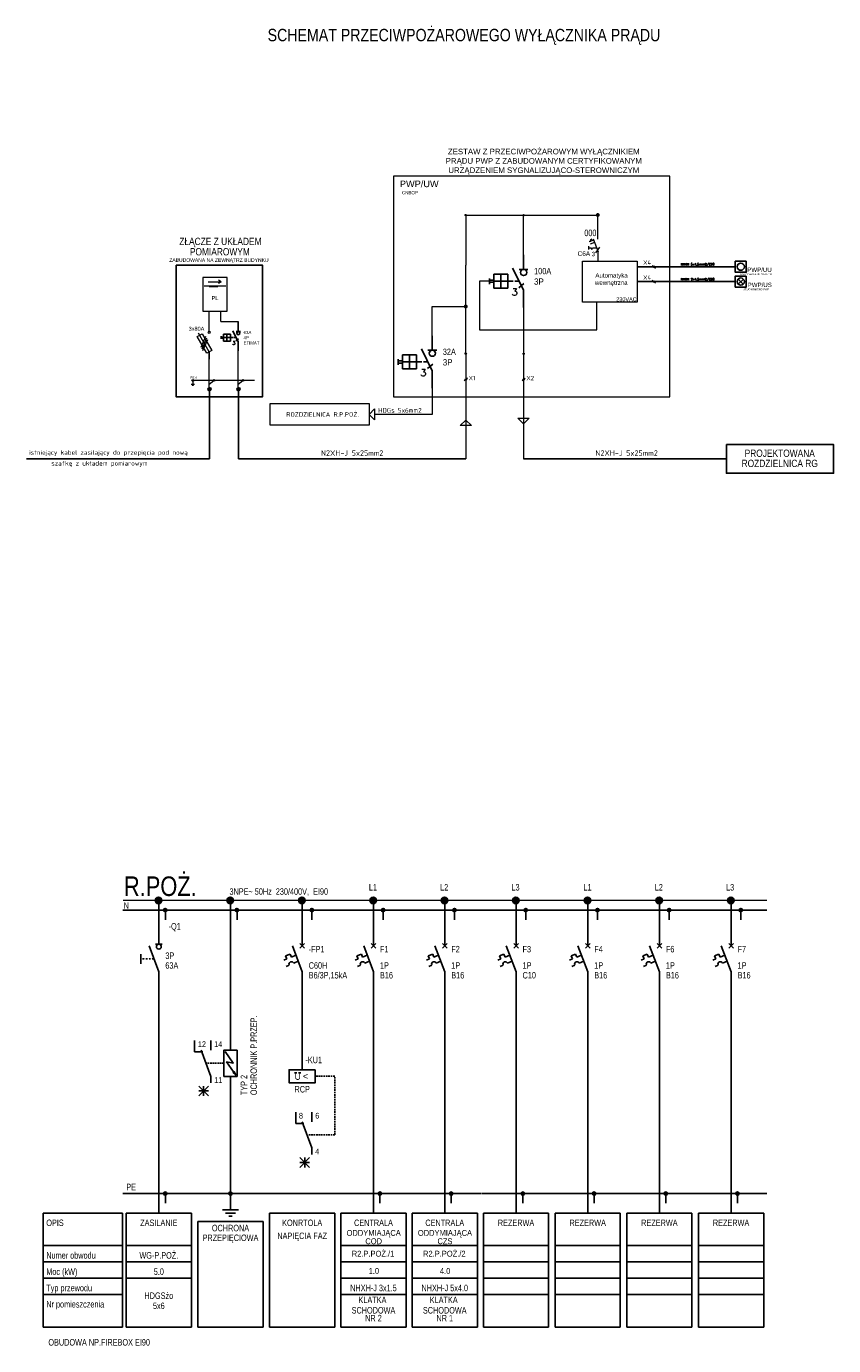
# Model space of a CAD drawing. Header units: millimetres. Extents: x 2260 to 32334, y -33324 to 11762.
# Tile 26 of 79: x 2260 to 4738, y -9762 to -5712. Entities that reach past the tile are written whole.
import ezdxf
from ezdxf.enums import TextEntityAlignment as Align

# ---------------------------------------------------------------- set-up
doc = ezdxf.new("R2010")
doc.units = ezdxf.units.MM
doc.linetypes.add('DASHDOT', pattern=[1, 0.5, -0.25, 0, -0.25])
doc.linetypes.add('DASHED', pattern=[0.75, 0.5, -0.25])
for name, color, linetype in [('2DE_TXTART', 41, 'Continuous'), ('2DE_TXTCAR', 41, 'Continuous'), ('2DE_TXTFUN', 41, 'Continuous'), ('2DE_TXTLNK', 171, 'Continuous'), ('2DE_TXTOTH', 41, 'Continuous'), ('2DE_TXTPFN', 151, 'Continuous'), ('2DE_TXTPIN', 131, 'Continuous'), ('BUSBAR', 10, 'Continuous'), ('CABLE', 35, 'Continuous'), ('HTEXT', 35, 'Continuous'), ('TEXT', 7, 'Continuous'), ('TEXT_01', 20, 'Continuous'), ('WIRE_CTRL', 10, 'DASHDOT')]:
    doc.layers.add(name, color=color, linetype=linetype)
doc.layers.add('2DE_TXTNUM', color=11, linetype='Continuous', lineweight=18)
doc.styles.add('century gothic', font='GOTHIC.TTF', dxfattribs={"height": 20})
doc.styles.add('CP_ATTR', font='ROMANS.SHX')
doc.styles.add('CP_ELATT', font='arial.ttf')
doc.styles.add('CP_ELATT_IT', font='arial.ttf', dxfattribs={"oblique": 15})
doc.styles.add('KRIS1', font='ARIALN.TTF', dxfattribs={"height": 22})
doc.styles.add('ROMANS', font='txt.shx', dxfattribs={"width": 0.9, "height": 25})
doc.styles.get("Standard").update_dxf_attribs({"font": 'arial.ttf'})
doc.styles.add('technologia', font='isocpeur.ttf')
doc.styles.add('WMF-ARIAL0', font='ARIALN.TTF')

# ---------------------------------------------------------------- blocks, each defined once
blk = doc.blocks.new('EL041')
for points in [[(0, -5), (0, 0)], [(-2.5, -5), (2.5, -5)], [(-1.5, -6), (1.5, -6)], [(-0.5, -7), (0.5, -7)]]:
    blk.add_lwpolyline(points)
blk = doc.blocks.new('EL047')
at = {"const_width": 1}
blk.add_lwpolyline([(-0.5, 0, 1), (0.5, 0, 1)], format="xyb", close=True, dxfattribs=at)
blk.add_circle((0, 0), 1)
blk = doc.blocks.new('E_021')
for p, q in [((-5, 9.5), (-5, 13)), ((0, 10), (0, 13)), ((-5, 9.5), (-2.5, 9.5)), ((0, 2), (-3, 10)), ((0, 2), (0, 0))]:
    blk.add_line(p, q)
at = {"layer": 'HTEXT', "width": 0.8}
blk.add_attdef('TAG', text='', height=2, dxfattribs=at).set_placement((-2, 3), align=Align.RIGHT)
at = {"layer": 'TEXT', "width": 0.8}
for tag, p, height in [('TERMINAL3', (-4, 11), 1.75), ('TERMINAL2', (1, 11), 1.75), ('TYPE1', (2.5, 6), 2), ('TYPE2', (2.5, 3), 2), ('TERMINAL1', (1, 0), 1.75)]:
    blk.add_attdef(tag, p, '', height=height, dxfattribs=at)
blk = doc.blocks.new('EL081')
for points in [[(-5, 2.5), (5, 2.5), (5, -2.5), (-5, -2.5)], [(3.48, 0.86), (3.12, 1.34), (4.5, 2)]]:
    blk.add_lwpolyline(points, close=True)
blk.add_lwpolyline([(-4.5, -2), (0, 1), (-0.5, -1.5), (4.5, 2)])
blk.add_solid([(3.12, 1.34), (3.48, 0.86), (4.5, 2)])
blk = doc.blocks.new('EL050')
blk.add_lwpolyline([(4, 2), (-4, 2), (-4, -2), (4, -2)], close=True)
at = {"layer": 'TEXT', "color": 10}
for points in [[(-2.375, 1), (-1.625, 1)], [(-1.125, 1), (-0.375, 1)]]:
    blk.add_lwpolyline(points, dxfattribs=at)
at = {"layer": 'TEXT', "color": 10, "const_width": 0.25}
blk.add_lwpolyline([(-2, 1), (-2, -0.5, 0.8198039), (-0.75, -0.5), (-0.75, 1)], format="xyb", dxfattribs=at)
at = {"color": 10}
blk.add_text('<', height=2, dxfattribs=at).set_placement((1, 0), align=Align.MIDDLE)
at = {"layer": 'TEXT'}
blk.add_attdef('VOLTAGE', (5, -1), '', height=2, dxfattribs=at)
blk = doc.blocks.new('E_004')
for p, q in [((0, -3), (0, 0)), ((0, -11), (-3, -3)), ((-0.71, -2.29), (0.71, -3.71)), ((-0.71, -3.71), (0.71, -2.29)), ((-5.62, -7.41), (-4.7, -7.01)), ((-5.09, -6.09), (-3.71, -5.5)), ((-4.7, -7.01), (-5.09, -6.09)), ((-3.71, -5.5), (-3.32, -6.42)), ((-3.32, -6.42), (-1.94, -5.83)), ((-1.24, -7.71), (-2.61, -8.3)), ((-4.91, -9.28), (-3.99, -8.89)), ((0, -11), (0, -14))]:
    blk.add_line(p, q)
blk.add_arc((-3.3, -8.59), 0.75, 23.1986, 203.1986)
at = {"layer": 'HTEXT', "width": 0.8}
blk.add_attdef('TAG', (2, -5), '', height=2, dxfattribs=at)
at = {"layer": 'TEXT', "width": 0.8}
for tag, p, height in [('TERMINAL1', (1.25, -2), 1.75), ('TYPE1', (2, -8), 2), ('TYPE2', (2, -11), 2), ('TERMINAL2', (1.25, -14), 1.75)]:
    blk.add_attdef(tag, p, '', height=height, dxfattribs=at)
blk = doc.blocks.new('E_007')
blk.add_line((-4, -1.5), (-4, 1.5))
at = {"layer": 'WIRE_CTRL'}
blk.add_line((0, 0), (-4, 0), dxfattribs=at)
blk = doc.blocks.new('E_005')
for p, q in [((0, -12), (-3, -4)), ((-1, -3.5), (1, -3.5)), ((0, -3.5), (0, -1)), ((0, -12), (0, -15))]:
    blk.add_line(p, q)
blk.add_circle((0, -4.25), 0.75)
at = {"layer": 'HTEXT', "width": 0.8}
blk.add_attdef('TAG', (2, -6.25), '', height=2, dxfattribs=at)
at = {"layer": 'TEXT', "width": 0.8}
for tag, p, height in [('TERMINAL1', (1, -3), 1.75), ('TYPE1', (2, -9.25), 2), ('TYPE2', (2, -12.25), 2), ('TERMINAL2', (1, -15), 1.75)]:
    blk.add_attdef(tag, p, '', height=height, dxfattribs=at)
blk = doc.blocks.new('NOTI')
for p, q in [((1.5, 1.5), (-1.5, -1.5)), ((-1.5, 1.5), (1.5, -1.5)), ((-1.5, 0), (1.5, 0)), ((0, 1.5), (0, -1.5))]:
    blk.add_line(p, q)
blk = doc.blocks.new('cpel_et_EBR03')
for p, q in [((0, 3.38), (0, 7.5)), ((-9.74, 0.82), (-9.74, -0.82)), ((-8.5, 0.3), (-9.74, 0.3)), ((-8.5, 2), (-4.5, 2)), ((-8.5, -2), (-8.5, 2)), ((-4.5, 0), (-8.5, 0)), ((-6.5, 2), (-6.5, -2)), ((-4.5, 2), (-4.5, -2)), ((-4.5, 0), (-3, 0)), ((0, -2.5), (-3.12, 3.75)), ((-2.5, 0), (-1.25, 0)), ((-1.25, 3.38), (1.25, 3.38)), ((-8.5, -0.3), (-9.74, -0.3)), ((-4.5, -2), (-8.5, -2)), ((-1.36, -1.85), (0.11, -0.65)), ((0, -3.75), (0, -2.5)), ((0, -7.5), (0, -3.75))]:
    blk.add_line(p, q)
blk.add_circle((0, 2.5), 0.884)
at = {"style": 'CP_ATTR'}
blk.add_text('3', height=2, dxfattribs=at).set_placement((-3.4, -4.09))
at = {"linetype": 'ByBlock', "style": 'CP_ELATT_IT', "flags": 9}
for tag in ['VOLTAGE', 'WEIGHT', 'IP', 'CURRENT', 'EL-STATUS', 'POWER', 'PRODUCT-TYPE', 'NUMBER', 'GROUP', 'NAME', 'ORDER-NO', 'PRODUCER']:
    blk.add_attdef(tag, (2, -1), '', height=0.1, dxfattribs=at)
at = {"layer": '2DE_TXTART', "linetype": 'ByBlock', "style": 'CP_ELATT', "width": 0.9, "flags": 8}
for tag, p in [('ARTICLE', (3, 5)), ('ARTICLE-1', (3, 2)), ('ARTICLE-2', (3, -1))]:
    blk.add_attdef(tag, p, '', height=1.8, dxfattribs=at)
at = {"layer": '2DE_TXTCAR', "linetype": 'ByBlock', "style": 'CP_ELATT', "width": 0.8, "flags": 8}
blk.add_attdef('CHARACTER', text='', height=2.5, dxfattribs=at).set_placement((-4.1, -5.94), align=Align.RIGHT)
at = {"layer": '2DE_TXTFUN', "linetype": 'ByBlock', "style": 'CP_ELATT', "width": 0.9, "flags": 8}
blk.add_attdef('FUNCTION', (3, -4), '', height=1.8, dxfattribs=at)
at = {"layer": '2DE_TXTLNK', "linetype": 'ByBlock', "style": 'CP_ELATT_IT', "oblique": 15, "width": 0.8, "flags": 8}
blk.add_attdef('LINK', text='', height=2.5, dxfattribs=at).set_placement((-4.1, -9.94), align=Align.RIGHT)
at = {"layer": '2DE_TXTNUM', "linetype": 'ByBlock', "style": 'CP_ELATT', "width": 0.8, "flags": 8}
blk.add_attdef('TAG', text='', height=2.5, dxfattribs=at).set_placement((-4.1, 3.55), align=Align.RIGHT)
at = {"layer": '2DE_TXTOTH', "linetype": 'ByBlock', "style": 'CP_ELATT', "width": 0.9, "flags": 8}
blk.add_attdef('OTHER', (3, -7), '', height=1.8, dxfattribs=at)
at = {"layer": '2DE_TXTPFN', "linetype": 'ByBlock', "style": 'CP_ELATT', "width": 0.8, "flags": 8}
blk.add_attdef('CF1', (0.5, 8), '', height=1.8, dxfattribs=at)
blk.add_attdef('CF2', text='', height=1.8, dxfattribs=at).set_placement((0.5, -8), align=Align.TOP_LEFT)
at = {"layer": '2DE_TXTPIN', "linetype": 'ByBlock', "style": 'CP_ELATT', "width": 0.8, "flags": 8}
blk.add_attdef('CP1', (-0.8, 5.5), '', height=1.8, rotation=90, dxfattribs=at)
blk.add_attdef('CP2', text='', height=1.8, rotation=90, dxfattribs=at).set_placement((-0.8, -5.5), align=Align.RIGHT)

msp = doc.modelspace()

# ---------------------------------------------------------------- hatches: boundary and pattern name
at = {"layer": 'CABLE', "lineweight": 0}
h = msp.add_hatch(color=7, dxfattribs=at)
edge = h.paths.add_edge_path()
edge.add_ellipse((2770.85, -6798.999), major_axis=(2.499, 0), ratio=1, start_angle=0, end_angle=360)
h = msp.add_hatch(color=7, dxfattribs=at)
edge = h.paths.add_edge_path()
edge.add_ellipse((2835.858, -6799.026), major_axis=(2.499, 0), ratio=1, start_angle=0, end_angle=360)
h = msp.add_hatch(color=7, dxfattribs=at)
edge = h.paths.add_edge_path()
edge.add_ellipse((2924.801, -6799.026), major_axis=(2.499, 0), ratio=1, start_angle=0, end_angle=360)

# ---------------------------------------------------------------- linework, layer by layer
at = {"layer": 'BUSBAR', "const_width": 4}
for points in [[(2556.588, -8394.852), (2776.588, -8394.852)], [(2776.588, -8394.852), (2996.588, -8394.852)], [(2996.588, -8394.852), (3216.588, -8394.852)], [(3216.588, -8394.852), (3435.369, -8394.852)], [(3435.369, -8394.852), (3654.15, -8394.852)], [(3654.15, -8394.852), (3872.931, -8394.852)], [(3872.931, -8394.852), (4092.931, -8394.852)], [(4092.931, -8394.852), (4312.931, -8394.852)], [(4312.931, -8394.852), (4532.931, -8394.852)]]:
    msp.add_lwpolyline(points, dxfattribs=at)
at = {"layer": 'CABLE', "lineweight": 20}
for p, q in [((3387.266, -6171.91), (3387.266, -6849.154)), ((4234.577, -6171.91), (3387.266, -6171.91)), ((4234.577, -6849.154), (4234.577, -6171.91)), ((3608.676, -6291.552), (4014.191, -6292.092, -75.179)), ((3608.676, -6291.552), (3608.676, -6444.886)), ((3786.066, -6413.849), (3786.066, -6291.788, -32.887)), ((3608.676, -6716.33), (3608.676, -6444.886)), ((4180.937, -6445.821), (4190.555, -6454.378)), ((4180.937, -6491.688), (4190.555, -6500.244)), ((3505.887, -6661.681), (3505.887, -6572.033)), ((3505.887, -6572.033), (3608.676, -6572.033)), ((3786.066, -6575.129), (3786.066, -6717.212)), ((3608.676, -6716.33), (3608.676, -6947.73)), ((3786.066, -6717.212), (3786.066, -6942.235)), ((3613.485, -6792.04), (3603.867, -6800.596)), ((3608.676, -6766.891), (3608.676, -7039.772)), ((3790.875, -6792.04), (3781.257, -6800.596)), ((3786.066, -6790.124), (3786.066, -7039.772)), ((3505.887, -6822.961), (3505.887, -6903.213)), ((3387.266, -6849.154), (4234.577, -6849.154)), ((3311.633, -6903.213), (3328.87, -6885.973)), ((3328.87, -6920.45), (3311.633, -6903.213)), ((3328.87, -6885.973), (3328.87, -6920.45)), ((3505.887, -6903.213), (3328.87, -6903.213)), ((3591.439, -6937.811), (3608.676, -6920.575)), ((3608.676, -6920.575), (3625.916, -6937.811)), ((3786.066, -6932.316), (3768.829, -6915.079)), ((3768.829, -6915.079), (3786.066, -6915.079)), ((3786.066, -6915.079), (3803.303, -6915.079)), ((3803.303, -6915.079), (3786.066, -6932.316)), ((3625.916, -6937.811), (3591.439, -6937.811)), ((3786.066, -6942.235), (3786.066, -7037.357))]:
    msp.add_line(p, q, dxfattribs=at)
at = {"layer": 'CABLE', "color": 1, "lineweight": 20}
for p, q in [((4014.191, -6365.516, -155.944), (4014.191, -6291.352, -74.365)), ((3985.144, -6386.589), (3985.144, -6396.669)), ((3985.156, -6391.629), (3992.704, -6391.629)), ((3992.122, -6372.307), (3987.386, -6374.031)), ((4004.18, -6375.964), (3989.971, -6381.136)), ((3995.134, -6365.847), (3990.398, -6367.571)), ((3990.398, -6367.571), (3992.122, -6372.307)), ((3992.704, -6391.629), (3995.224, -6396.669)), ((3996.858, -6370.584), (3995.134, -6365.847)), ((3995.224, -6396.669), (3997.744, -6391.629)), ((4001.594, -6368.86), (3996.858, -6370.584)), ((3997.744, -6391.629), (4009.882, -6391.629)), ((3999.87, -6364.123), (4014.533, -6404.408)), ((4019.464, -6389.823), (4006.935, -6407.353))]:
    msp.add_line(p, q, dxfattribs=at)
at = {"layer": 'CABLE', "color": 1}
for p, q in [((4134.783, -6449.832), (4435.777, -6449.832)), ((4134.783, -6495.699), (4435.777, -6495.699))]:
    msp.add_line(p, q, dxfattribs=at)
at = {"layer": 'CABLE', "lineweight": 0}
for p, q in [((2872.675, -6509.725), (2806.093, -6509.762)), ((2821.483, -6511.027), (2847.538, -6511.027)), ((2784.3, -6664.331), (2799.638, -6655.475)), ((2813.819, -6715.458), (2784.3, -6664.331)), ((2821.488, -6711.03), (2788.742, -6654.287)), ((2796.161, -6696.681), (2810.655, -6662.749)), ((2799.112, -6701.793), (2813.607, -6667.861)), ((2799.638, -6655.475), (2829.157, -6706.602)), ((2802.064, -6706.906), (2816.559, -6672.974)), ((2829.157, -6706.602), (2813.819, -6715.458)), ((2821.488, -6711.03), (2821.489, -6733.598)), ((2959.912, -6798.999), (2770.828, -6798.999)), ((2827.459, -6820.839), (2816.766, -6831.254)), ((2827.459, -6820.839), (2816.766, -6831.254)), ((2916.403, -6820.839), (2905.71, -6831.254)), ((2916.403, -6820.839), (2905.71, -6831.254))]:
    msp.add_line(p, q, dxfattribs=at)
at = {"layer": 'CABLE', "color": 7, "lineweight": 0}
for p, q in [((2817.98, -6495.927), (2858.043, -6495.927)), ((2858.043, -6495.927), (2849.436, -6490.766)), ((2858.043, -6495.927), (2849.436, -6501.089)), ((2821.483, -6649.265), (2821.42, -6586.116)), ((2856.583, -6617.691), (2856.615, -6586.116)), ((2856.583, -6617.691), (2910.464, -6617.691)), ((2817.581, -6649.265), (2825.221, -6649.265)), ((2821.489, -6821.11), (2821.489, -6711.029)), ((2821.489, -6821.11), (2821.489, -6722.314)), ((2910.464, -6798.858), (2910.463, -6700.062)), ((2910.433, -6821.11), (2910.433, -6729.905)), ((2821.489, -6810.858), (2835.858, -6799.026)), ((2910.433, -6810.858), (2924.801, -6799.026))]:
    msp.add_line(p, q, dxfattribs=at)
at = {"layer": 'CABLE'}
for p, q in [((4460.526, -6487.839), (4444.663, -6503.559)), ((4444.734, -6487.768), (4460.454, -6503.631)), ((2822.113, -6826.047), (2822.113, -7039.772)), ((2911.056, -6826.047), (2911.056, -7039.772)), ((2260.104, -7039.772), (2822.113, -7039.772)), ((2911.056, -7039.772), (3556.903, -7039.772)), ((3295.443, -7039.772), (3608.676, -7039.772)), ((3786.066, -7039.772), (4408.779, -7039.772)), ((2666.588, -8504.852), (2666.588, -8394.852)), ((2886.588, -8394.852), (2886.588, -8854.852)), ((3106.588, -8504.852), (3106.588, -8394.852)), ((3325.369, -8504.852), (3325.369, -8394.852)), ((3544.15, -8504.852), (3544.15, -8394.852)), ((3762.931, -8504.852), (3762.931, -8394.852)), ((3982.931, -8504.852), (3982.931, -8394.852)), ((4202.931, -8504.852), (4202.931, -8394.852)), ((4422.931, -8504.852), (4422.931, -8394.852)), ((2556.588, -8424.852), (2776.588, -8424.852)), ((2686.588, -8424.852), (2686.588, -8454.852)), ((2776.588, -8424.852), (2996.588, -8424.852)), ((2906.588, -8424.852), (2906.588, -8454.852)), ((2996.588, -8424.852), (3216.588, -8424.852)), ((3136.588, -8424.852), (3136.588, -8454.852)), ((3216.588, -8424.852), (3257.808, -8424.852)), ((3216.588, -8424.852), (3436.588, -8424.852)), ((3355.369, -8424.852), (3355.369, -8454.852)), ((3435.369, -8424.852), (3655.369, -8424.852)), ((3574.15, -8424.852), (3574.15, -8454.852)), ((3654.15, -8424.852), (3874.15, -8424.852)), ((3792.931, -8424.852), (3792.931, -8454.852)), ((3874.15, -8424.852), (4094.15, -8424.852)), ((4012.931, -8424.852), (4012.931, -8454.852)), ((4092.931, -8424.852), (4312.931, -8424.852)), ((4232.931, -8424.852), (4232.931, -8454.852)), ((4312.931, -8424.852), (4532.931, -8424.852)), ((4452.931, -8424.852), (4452.931, -8454.852)), ((2666.588, -8644.852), (2666.588, -9354.852)), ((3106.588, -8914.852), (3106.588, -8644.852)), ((3325.369, -9354.852), (3325.369, -8644.852)), ((3544.15, -9354.852), (3544.15, -8644.852)), ((3762.931, -9354.852), (3762.931, -8644.852)), ((3982.931, -9354.852), (3982.931, -8644.852)), ((4202.931, -9354.852), (4202.931, -8644.852)), ((4422.931, -9354.852), (4422.931, -8644.852)), ((2886.588, -9294.852), (2886.588, -8934.852)), ((2556.588, -9294.852), (2776.588, -9294.852)), ((2686.588, -9294.852), (2686.588, -9324.852)), ((2776.588, -9294.852), (2996.588, -9294.852)), ((2996.588, -9294.852), (3216.588, -9294.852)), ((3216.588, -9294.852), (3257.808, -9294.852)), ((3216.588, -9294.852), (3436.588, -9294.852)), ((3345.369, -9294.852), (3345.369, -9324.852)), ((3436.588, -9294.852), (3656.588, -9294.852)), ((3564.15, -9294.852), (3564.15, -9324.852)), ((3659.027, -9294.852), (3879.027, -9294.852)), ((3784.15, -9294.852), (3784.15, -9324.852)), ((3874.15, -9294.852), (4094.15, -9294.852)), ((4002.931, -9294.852), (4002.931, -9324.852)), ((4092.931, -9294.852), (4312.931, -9294.852)), ((4222.931, -9294.852), (4222.931, -9324.852)), ((4312.931, -9294.852), (4532.931, -9294.852)), ((4442.931, -9294.852), (4442.931, -9324.852)), ((2311.211, -9354.852), (2554.595, -9354.852)), ((2311.211, -9354.852), (2311.211, -9704.852)), ((2554.595, -9354.852), (2554.595, -9704.852)), ((2566.588, -9354.852), (2566.588, -9704.852)), ((2566.588, -9354.852), (2766.588, -9354.852)), ((2766.588, -9354.852), (2766.588, -9704.852)), ((2786.588, -9380.892), (2786.588, -9704.852)), ((2786.588, -9380.892), (2986.588, -9380.892)), ((2986.588, -9380.892), (2986.588, -9704.852)), ((3006.588, -9354.852), (3006.588, -9704.852)), ((3006.588, -9354.852), (3206.588, -9354.852)), ((3206.588, -9354.852), (3206.588, -9704.852)), ((3225.369, -9354.852), (3425.369, -9354.852)), ((3225.369, -9354.852), (3225.369, -9704.852)), ((3425.369, -9354.852), (3425.369, -9704.852)), ((3444.15, -9354.852), (3644.15, -9354.852)), ((3444.15, -9354.852), (3444.15, -9704.852)), ((3644.15, -9354.852), (3644.15, -9704.852)), ((3662.931, -9354.852), (3862.931, -9354.852)), ((3662.931, -9354.852), (3662.931, -9704.852)), ((3862.931, -9354.852), (3862.931, -9704.852)), ((3882.931, -9354.852), (4082.931, -9354.852)), ((3882.931, -9354.852), (3882.931, -9704.852)), ((4082.931, -9354.852), (4082.931, -9704.852)), ((4102.931, -9354.852), (4302.931, -9354.852)), ((4102.931, -9354.852), (4102.931, -9704.852)), ((4302.931, -9354.852), (4302.931, -9704.852)), ((4322.931, -9354.852), (4522.931, -9354.852)), ((4322.931, -9354.852), (4322.931, -9704.852)), ((4522.931, -9354.852), (4522.931, -9704.852)), ((2311.211, -9454.852), (2554.595, -9454.852)), ((2566.588, -9454.852), (2766.588, -9454.852)), ((3225.369, -9454.852), (3425.369, -9454.852)), ((3444.15, -9454.852), (3644.15, -9454.852)), ((3662.931, -9454.852), (3862.931, -9454.852)), ((3882.931, -9454.852), (4082.931, -9454.852)), ((4102.931, -9454.852), (4302.931, -9454.852)), ((4322.931, -9454.852), (4522.931, -9454.852)), ((2311.211, -9504.852), (2554.595, -9504.852)), ((2566.588, -9504.852), (2766.588, -9504.852)), ((3225.369, -9504.852), (3425.369, -9504.852)), ((3444.15, -9504.852), (3644.15, -9504.852)), ((3662.931, -9504.852), (3862.931, -9504.852)), ((3882.931, -9504.852), (4082.931, -9504.852)), ((4102.931, -9504.852), (4302.931, -9504.852)), ((4322.931, -9504.852), (4522.931, -9504.852)), ((2311.211, -9554.852), (2554.595, -9554.852)), ((2566.588, -9554.852), (2766.588, -9554.852)), ((3225.369, -9554.852), (3425.369, -9554.852)), ((3444.15, -9554.852), (3644.15, -9554.852)), ((3662.931, -9554.852), (3862.931, -9554.852)), ((3882.931, -9554.852), (4082.931, -9554.852)), ((4102.931, -9554.852), (4302.931, -9554.852)), ((4322.931, -9554.852), (4522.931, -9554.852)), ((2311.211, -9604.852), (2554.595, -9604.852)), ((3225.369, -9604.852), (3425.369, -9604.852)), ((3444.15, -9604.852), (3644.15, -9604.852)), ((3662.931, -9604.852), (3862.931, -9604.852)), ((3882.931, -9604.852), (4082.931, -9604.852)), ((4102.931, -9604.852), (4302.931, -9604.852)), ((4322.931, -9604.852), (4522.931, -9604.852)), ((2311.211, -9704.852), (2554.595, -9704.852)), ((2566.588, -9704.852), (2766.588, -9704.852)), ((2786.588, -9704.852), (2986.588, -9704.852)), ((3006.588, -9704.852), (3206.588, -9704.852)), ((3225.369, -9704.852), (3425.369, -9704.852)), ((3444.15, -9704.852), (3644.15, -9704.852)), ((3662.931, -9704.852), (3862.931, -9704.852)), ((3882.931, -9704.852), (4082.931, -9704.852)), ((4102.931, -9704.852), (4302.931, -9704.852)), ((4322.931, -9704.852), (4522.931, -9704.852))]:
    msp.add_line(p, q, dxfattribs=at)
at = {"layer": 'CABLE', "color": 0, "ltscale": 50}
msp.add_line((2910.464, -6627.013), (2910.464, -6617.691), dxfattribs=at)
at = {"layer": 'CABLE', "linetype": 'DASHED', "ltscale": 10}
for p, q in [((2866.396, -8895.237), (2811.396, -8895.237)), ((3206.588, -8934.852), (3146.588, -8934.852)), ((3206.588, -9114.852), (3206.588, -8934.852)), ((3206.588, -9114.852), (3124.088, -9114.852))]:
    msp.add_line(p, q, dxfattribs=at)
at = {"layer": 'CABLE', "color": 1, "lineweight": 20, "elevation": -74.365}
for points in [[(4010.72, -6291.218, 6.015, 6.015, 1), (4016.736, -6291.218, 6.015, 6.015, 1)], [(4011.208, -6291.218, 5.04, 5.04, 1), (4016.248, -6291.218, 5.04, 5.04, 1)]]:
    msp.add_lwpolyline(points, format="xyseb", close=True, dxfattribs=at)
at = {"layer": 'CABLE', "color": 1, "lineweight": 20}
msp.add_lwpolyline([(3989.971, -6381.136, 0, 4.032, 0), (3997.076, -6378.55, 4.032, 4.032, 0)], format="xyseb", dxfattribs=at)
at = {"layer": 'CABLE', "lineweight": 20}
for points in [[(3966.477, -6432.744), (4134.783, -6432.744), (4134.783, -6558.654), (3966.477, -6558.654)], [(3008.414, -6870.081), (3311.633, -6870.081), (3311.633, -6936.346), (3008.414, -6936.346)]]:
    msp.add_lwpolyline(points, close=True, dxfattribs=at)
at = {"layer": 'CABLE', "color": 1, "linetype": 'Continuous', "lineweight": 20}
msp.add_lwpolyline([(4014.533, -6432.744), (4014.533, -6404.408)], dxfattribs=at)
at = {"layer": 'CABLE'}
for points in [[(4469.411, -6433.016), (4435.777, -6433.016), (4435.777, -6466.649), (4469.411, -6466.649)], [(2719.585, -6445.654), (2985.146, -6445.654), (2985.146, -6849.154), (2719.585, -6849.154)], [(4469.411, -6478.882), (4435.777, -6478.882), (4435.777, -6512.516), (4469.411, -6512.516)], [(4408.779, -6995.703), (4737.596, -6995.703), (4737.596, -7083.84), (4408.779, -7083.84)]]:
    msp.add_lwpolyline(points, close=True, dxfattribs=at)
at = {"layer": 'CABLE', "lineweight": 0}
msp.add_lwpolyline([(2876.295, -6483.332), (2801.624, -6483.374), (2801.682, -6586.127), (2876.353, -6586.085)], close=True, dxfattribs=at)
at = {"layer": 'CABLE', "color": 1, "lineweight": 20}
msp.add_lwpolyline([(3681.341, -6494.489), (3650.682, -6494.489), (3650.682, -6643.692), (4010.497, -6643.692), (4010.497, -6558.654)], dxfattribs=at)
for points in [[(3605.669, -6572.033, 6.015, 6.015, 1), (3611.684, -6572.033, 6.015, 6.015, 1)], [(3606.156, -6572.033, 5.04, 5.04, 1), (3611.196, -6572.033, 5.04, 5.04, 1)]]:
    msp.add_lwpolyline(points, format="xyseb", close=True, dxfattribs=at)
at = {"layer": 'CABLE', "lineweight": 0}
for points in [[(2770.828, -6799.871), (2770.828, -6810.209)], [(2765.66, -6810.209), (2775.997, -6810.209)], [(2767.383, -6811.932), (2774.274, -6811.932)], [(2769.106, -6813.655), (2772.551, -6813.655)]]:
    msp.add_lwpolyline(points, dxfattribs=at)
at = {"layer": 'CABLE', "lineweight": 20}
for centre, radius in [((3608.676, -6291.552), 2.248), ((3786.066, -6291.788, -32.887), 2.248), ((4185.446, -6449.832), 2.149), ((4185.446, -6495.699), 2.149), ((3608.676, -6716.33), 2.248), ((3786.066, -6717.212), 2.248), ((3608.976, -6796.051), 2.149), ((3786.366, -6796.051), 2.149)]:
    msp.add_circle(centre, radius, dxfattribs=at)
at = {"layer": 'CABLE'}
for centre in [(4452.594, -6449.832), (4452.594, -6495.699)]:
    msp.add_circle(centre, 11.166, dxfattribs=at)
at = {"layer": 'CABLE', "lineweight": 0}
for centre, radius in [((2821.381, -6652.202), 2.937), ((2770.85, -6798.999), 2.499), ((2835.858, -6799.026), 2.499), ((2924.801, -6799.026), 2.499), ((2822.113, -6826.047), 4.976), ((2822.113, -6826.047), 4.976), ((2911.056, -6826.047), 4.976), ((2911.056, -6826.047), 4.976)]:
    msp.add_circle(centre, radius, dxfattribs=at)

# ---------------------------------------------------------------- block references
at = {"layer": 'CABLE', "lineweight": 20}
ref = msp.add_blockref('cpel_et_EBR03', (3786.066, -6494.489), dxfattribs=dict(at, xscale=10.752, yscale=10.752, zscale=10.752))
ref.add_attrib('ARTICLE', '100A', (3818.322, -6472.937), dxfattribs={"layer": '2DE_TXTART', "color": 1, "linetype": 'ByBlock', "height": 19.3536, "style": 'CP_ELATT', "width": 0.8, "flags": 8})
ref.add_attrib('ARTICLE-1', '3P', (3818.322, -6505.241), dxfattribs={"layer": '2DE_TXTART', "color": 1, "linetype": 'ByBlock', "height": 19.3536, "style": 'CP_ELATT', "width": 0.9, "flags": 8})
at = {"layer": 'CABLE', "color": 7, "lineweight": 0}
ref = msp.add_blockref('cpel_et_EBR03', (2910.464, -6667.333), dxfattribs=dict(at, xscale=5.375999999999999, yscale=5.375999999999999, zscale=5.375999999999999))
ref.add_attrib('ARTICLE', '63A', (2926.592, -6656.557), dxfattribs={"layer": '2DE_TXTART', "color": 1, "linetype": 'ByBlock', "height": 9.6768, "style": 'CP_ELATT', "width": 0.8, "flags": 8})
ref.add_attrib('FUNCTION', 'ETIMAT', (2926.592, -6688.837), dxfattribs={"layer": '2DE_TXTFUN', "color": 1, "linetype": 'ByBlock', "height": 9.6768, "style": 'CP_ELATT', "width": 0.9, "flags": 8})
ref.add_attrib('ARTICLE-1', '4P', (2926.592, -6672.709), dxfattribs={"layer": '2DE_TXTART', "color": 1, "linetype": 'ByBlock', "height": 9.6768, "style": 'CP_ELATT', "width": 0.9, "flags": 8})
at = {"layer": 'CABLE', "lineweight": 20}
ref = msp.add_blockref('cpel_et_EBR03', (3505.887, -6742.321), dxfattribs=dict(at, xscale=10.752, yscale=10.752, zscale=10.752))
ref.add_attrib('ARTICLE', '32A', (3538.143, -6720.769), dxfattribs={"layer": '2DE_TXTART', "color": 1, "linetype": 'ByBlock', "height": 19.3536, "style": 'CP_ELATT', "width": 0.8, "flags": 8})
ref.add_attrib('ARTICLE-1', '3P', (3538.143, -6753.073), dxfattribs={"layer": '2DE_TXTART', "color": 1, "linetype": 'ByBlock', "height": 19.3536, "style": 'CP_ELATT', "width": 0.9, "flags": 8})
at = {"layer": 'CABLE'}
for name, p, xscale, yscale, zscale in [('EL047', (2665.871, -8395.086), 10, 10, 10), ('EL047', (2686.23, -8424.969), 5, 5, 5), ('EL047', (2885.871, -8395.086), 10, 10, 10), ('EL047', (2906.23, -8424.969), 5, 5, 5), ('EL047', (3105.871, -8395.086), 10, 10, 10), ('EL047', (3136.23, -8424.969), 5, 5, 5), ('EL047', (3324.652, -8395.086), 10, 10, 10), ('EL047', (3355.011, -8424.969), 5, 5, 5), ('EL047', (3543.433, -8395.086), 10, 10, 10), ('EL047', (3573.792, -8424.969), 5, 5, 5), ('EL047', (3762.214, -8395.086), 10, 10, 10), ('EL047', (3792.572, -8424.969), 5, 5, 5), ('EL047', (3982.214, -8395.086), 10, 10, 10), ('EL047', (4012.572, -8424.969), 5, 5, 5), ('EL047', (4202.214, -8395.086), 10, 10, 10), ('EL047', (4232.572, -8424.969), 5, 5, 5), ('EL047', (4422.214, -8395.086), 10, 10, 10), ('EL047', (4452.572, -8424.969), 5, 5, 5), ('E_007', (2651.588, -8574.852), 10, 10, 10), ('NOTI', (2803.995, -8980.069), 10, 10, 10), ('NOTI', (3114.187, -9199.685), 10, 10, 10), ('EL047', (2686.23, -9294.969), 5, 5, 5), ('EL041', (2886.588, -9294.852), 10, 10, 10), ('EL047', (2886.23, -9294.969), 5, 5, 5), ('EL047', (3345.011, -9294.969), 5, 5, 5), ('EL047', (3563.792, -9294.969), 5, 5, 5), ('EL047', (3783.791, -9294.969), 5, 5, 5), ('EL047', (4002.572, -9294.969), 5, 5, 5), ('EL047', (4222.572, -9294.969), 5, 5, 5), ('EL047', (4442.572, -9294.969), 5, 5, 5)]:
    msp.add_blockref(name, p, dxfattribs=dict(at, xscale=xscale, yscale=yscale, zscale=zscale))
ref = msp.add_blockref('E_005', (2666.588, -8494.852), dxfattribs=dict(at, xscale=10, yscale=10, zscale=10))
ref.add_attrib('TAG', '-Q1', (2696.588, -8484.852), dxfattribs={"layer": 'HTEXT', "height": 20, "width": 0.8})
ref.add_attrib('TYPE1', '3P', (2686.588, -8574.852), dxfattribs={"layer": 'TEXT_01', "height": 20, "width": 0.8})
ref.add_attrib('TYPE2', '63A', (2686.588, -8604.852), dxfattribs={"layer": 'TEXT', "height": 20, "width": 0.8})
ref = msp.add_blockref('E_004', (3106.588, -8504.852), dxfattribs=dict(at, xscale=10, yscale=10, zscale=10))
ref.add_attrib('TAG', '-FP1', (3126.588, -8554.852), dxfattribs={"layer": 'HTEXT', "height": 20, "width": 0.8})
ref.add_attrib('TYPE1', 'C60H', (3126.588, -8604.852), dxfattribs={"layer": 'TEXT_01', "height": 20, "width": 0.8})
ref.add_attrib('TYPE2', 'B6/3P,15kA', (3126.588, -8634.852), dxfattribs={"layer": 'TEXT', "height": 20, "width": 0.8})
ref = msp.add_blockref('E_004', (3325.369, -8504.852), dxfattribs=dict(at, xscale=10, yscale=10, zscale=10))
ref.add_attrib('TAG', 'F1', (3345.369, -8554.852), dxfattribs={"layer": 'HTEXT', "height": 20, "width": 0.8})
ref.add_attrib('TYPE1', '1P', (3345.369, -8604.852), dxfattribs={"layer": 'TEXT_01', "height": 20, "width": 0.8})
ref.add_attrib('TYPE2', 'B16', (3345.368, -8634.852), dxfattribs={"layer": 'TEXT', "height": 20, "width": 0.8})
ref = msp.add_blockref('E_004', (3544.15, -8504.852), dxfattribs=dict(at, xscale=10, yscale=10, zscale=10))
ref.add_attrib('TAG', 'F2', (3564.15, -8554.852), dxfattribs={"layer": 'HTEXT', "height": 20, "width": 0.8})
ref.add_attrib('TYPE1', '1P', (3564.15, -8604.852), dxfattribs={"layer": 'TEXT_01', "height": 20, "width": 0.8})
ref.add_attrib('TYPE2', 'B16', (3564.149, -8634.852), dxfattribs={"layer": 'TEXT', "height": 20, "width": 0.8})
ref = msp.add_blockref('E_004', (3762.931, -8504.852), dxfattribs=dict(at, xscale=10, yscale=10, zscale=10))
ref.add_attrib('TAG', 'F3', (3782.931, -8554.852), dxfattribs={"layer": 'HTEXT', "height": 20, "width": 0.8})
ref.add_attrib('TYPE1', '1P', (3782.931, -8604.852), dxfattribs={"layer": 'TEXT_01', "height": 20, "width": 0.8})
ref.add_attrib('TYPE2', 'C10', (3782.93, -8634.852), dxfattribs={"layer": 'TEXT', "height": 20, "width": 0.8})
ref = msp.add_blockref('E_004', (3982.931, -8504.852), dxfattribs=dict(at, xscale=10, yscale=10, zscale=10))
ref.add_attrib('TAG', 'F4', (4002.931, -8554.852), dxfattribs={"layer": 'HTEXT', "height": 20, "width": 0.8})
ref.add_attrib('TYPE1', '1P', (4002.931, -8604.852), dxfattribs={"layer": 'TEXT_01', "height": 20, "width": 0.8})
ref.add_attrib('TYPE2', 'B16', (4002.93, -8634.852), dxfattribs={"layer": 'TEXT', "height": 20, "width": 0.8})
ref = msp.add_blockref('E_004', (4202.931, -8504.852), dxfattribs=dict(at, xscale=10, yscale=10, zscale=10))
ref.add_attrib('TAG', 'F6', (4222.931, -8554.852), dxfattribs={"layer": 'HTEXT', "height": 20, "width": 0.8})
ref.add_attrib('TYPE1', '1P', (4222.931, -8604.852), dxfattribs={"layer": 'TEXT_01', "height": 20, "width": 0.8})
ref.add_attrib('TYPE2', 'B16', (4222.93, -8634.852), dxfattribs={"layer": 'TEXT', "height": 20, "width": 0.8})
ref = msp.add_blockref('E_004', (4422.931, -8504.852), dxfattribs=dict(at, xscale=10, yscale=10, zscale=10))
ref.add_attrib('TAG', 'F7', (4442.931, -8554.852), dxfattribs={"layer": 'HTEXT', "height": 20, "width": 0.8})
ref.add_attrib('TYPE1', '1P', (4442.931, -8604.852), dxfattribs={"layer": 'TEXT_01', "height": 20, "width": 0.8})
ref.add_attrib('TYPE2', 'B16', (4442.93, -8634.852), dxfattribs={"layer": 'TEXT', "height": 20, "width": 0.8})
ref = msp.add_blockref('E_021', (2826.396, -8955.237), dxfattribs=dict(at, xscale=10, yscale=10, zscale=10))
ref.add_attrib('TERMINAL1', '11', (2836.396, -8955.237), dxfattribs={"layer": 'TEXT', "height": 17.5, "width": 0.8})
ref.add_attrib('TERMINAL2', '14', (2836.396, -8845.237), dxfattribs={"layer": 'TEXT', "height": 17.5, "width": 0.8})
ref.add_attrib('TERMINAL3', '12', (2786.396, -8845.237), dxfattribs={"layer": 'TEXT', "height": 17.5, "width": 0.8})
at = {"layer": 'CABLE', "xscale": 8.076885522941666, "yscale": 8.076885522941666, "zscale": 8.076885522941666, "rotation": 269.9999999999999}
msp.add_blockref('EL081', (2886.588, -8895.237), dxfattribs=at)
at = {"layer": 'CABLE'}
ref = msp.add_blockref('EL050', (3106.588, -8934.852), dxfattribs=dict(at, xscale=10, yscale=10, zscale=10))
ref.add_attrib('VOLTAGE', '-KU1', (3116.588, -8894.852), dxfattribs={"layer": 'TEXT', "height": 20, "width": 0.8})
ref = msp.add_blockref('E_021', (3136.588, -9174.852), dxfattribs=dict(at, xscale=10, yscale=10, zscale=10))
ref.add_attrib('TERMINAL1', '4', (3146.588, -9174.852), dxfattribs={"layer": 'TEXT', "height": 17.5, "width": 0.8})
ref.add_attrib('TERMINAL2', '6', (3146.588, -9064.852), dxfattribs={"layer": 'TEXT', "height": 17.5, "width": 0.8})
ref.add_attrib('TERMINAL3', '8', (3096.588, -9064.852), dxfattribs={"layer": 'TEXT', "height": 17.5, "width": 0.8})

# ---------------------------------------------------------------- texts
at = {"layer": 'CABLE', "ltscale": 0.002, "style": 'KRIS1'}
for s, height, p in [('SCHEMAT PRZECIWPOŻAROWEGO WYŁĄCZNIKA PRĄDU', 37.95517, (3603.101, -5738.751)), ('ZŁĄCZE Z UKŁADEM ', 22.42275, (2859.196, -6372.207)), ('POMIAROWYM', 22.4227, (2853.877, -6403.92)), ('ZABUDOWANA NA ZEWNĄTRZ BUDYNKU', 11.21137, (2851.099, -6429.491)), ('ROZDZIELNICA RG', 22.42275, (4572.234, -7053.656)), ('PROJEKTOWANA', 22.42275, (4572.234, -7022.528))]:
    msp.add_text(s, height=height, dxfattribs=at).set_placement(p, align=Align.MIDDLE_CENTER)
at = {"layer": 'CABLE', "color": 1, "lineweight": 20, "style": 'century gothic', "width": 0.8}
msp.add_text('000', height=20.16, dxfattribs=at).set_placement((3972.503, -6356.057))
at = {"layer": 'CABLE', "lineweight": 20, "style": 'technologia'}
for s, height, p in [('X4', 13.2337, (4153.158, -6443.856)), ('X4', 13.2337, (4153.158, -6489.723)), ('X1', 13.2337, (3617.406, -6798.365)), ('X2', 13.2337, (3794.796, -6798.365)), ('HDGs 5x6mm2', 14, (3339.678, -6897.811)), ('N2XH-J 5x25mm2', 16.93909, (3164.158, -7030.483)), ('N2XH-J 5x25mm2', 16.93909, (4006.442, -7030.483))]:
    msp.add_text(s, height=height, dxfattribs=at).set_placement(p)
at = {"layer": 'CABLE'}
for s, height, style, p in [('NHXH 5x1,5mm2/E90 ', 6.80532, 'ROMANS', (4268.228, -6445.792)), ('NHXH 2x1,5mm2/E90 ', 6.80532, 'ROMANS', (4268.228, -6491.659)), ('ROZDZIELNICA R.P.POŻ.', 14, 'technologia', (3057.643, -6910.331)), ('istniejący kabel zasilający do przepięcia pod nową ', 14, 'technologia', (2268.441, -7027.039)), ('szafkę z układem pomiarowym', 14, 'technologia', (2336.597, -7060.356))]:
    msp.add_text(s, height=height, dxfattribs=dict(at, style=style)).set_placement(p)
at = {"layer": 'CABLE', "lineweight": 0}
msp.add_text('PL', height=12.1475, dxfattribs=at).set_placement((2828.656, -6552.261))
at = {"layer": 'CABLE', "lineweight": 20, "attachment_point": 1}
for s, insert, char_height, width in [('\\pxqc;ZESTAW Z PRZECIWPOŻAROWYM WYŁĄCZNIKIEM PRĄDU PWP Z ZABUDOWANYM CERTYFIKOWANYM URZĄDZENIEM SYGNALIZUJĄCO-STEROWNICZYM ', (3526.629, -6087.777), 17.2032, 642.96864), ('\\A1;\\pxsm1.5;PWP/UW', (3406.478, -6185.549), 20.16, 590.33193), ('\\pxi3.1307;230VAC', (4033.091, -6543.979), 12, 75.07975)]:
    msp.add_mtext(s, dxfattribs=dict(at, insert=insert, char_height=char_height, width=width))
at = {"layer": 'CABLE', "color": 1, "lineweight": 20, "attachment_point": 1}
for s, insert, char_height, width in [('\\A1;\\pxsm1.5;CNBOP ', (3412.454, -6217.571), 9.9792, 188.06418), ('\\pxi5.5077;Automatyka \\P\\pi5.4024;wewnętrzna ', (3932.467, -6469.766), 13.44, 150.1595)]:
    msp.add_mtext(s, dxfattribs=dict(at, insert=insert, char_height=char_height, width=width))
at = {"layer": 'CABLE', "color": 1, "char_height": 5.544, "attachment_point": 1}
for s, insert, width in [('\\A1;\\pxsm1.5;PWP1-W01-A-30-2LED7-M ', (4452.106, -6469.921), 104.4801), ('\\A1;\\pxsm1.5;URUCHOMIONO PWP', (4459.704, -6516.475), 92.65635)]:
    msp.add_mtext(s, dxfattribs=dict(at, insert=insert, width=width))
at = {"layer": 'CABLE', "char_height": 13.44, "width": 393.55462, "attachment_point": 1}
for s, insert in [('\\A1;PWP/UU ', (4472.636, -6452.56)), ('\\A1;\\pxsm1.5;PWP/US', (4473.931, -6498.978))]:
    msp.add_mtext(s, dxfattribs=dict(at, insert=insert))
at = {"layer": 'CABLE', "color": 1, "lineweight": 0, "insert": (2758.179, -6634.324), "char_height": 12.1475, "width": 40.58736, "attachment_point": 1}
msp.add_mtext('3x80A', dxfattribs=at)
at = {"layer": 'CABLE', "lineweight": 0, "insert": (2763.289, -6786.636), "char_height": 6.5634, "width": 36.54943, "attachment_point": 1}
msp.add_mtext('PEN', dxfattribs=at)
at = {"layer": 'CABLE', "color": 1, "lineweight": 20, "style": 'century gothic', "width": 0.8}
msp.add_attdef('C6A', text='6A', height=14.784, dxfattribs=at).set_placement((3990.311, -6417.171), align=Align.RIGHT)
at = {"layer": 'CABLE', "color": 1, "lineweight": 20, "style": 'WMF-ARIAL0'}
msp.add_attdef('3', (3995.15, -6417.65), '1', height=13.44, dxfattribs=at)
at = {"layer": 'TEXT', "width": 0.8}
for s, height, p in [('R.POŻ.', 60, (2782.957, -8399.612)), ('3NPE~ 50Hz  230/400V,  EI90', 20, (3185.932, -8383.902)), ('OBUDOWA NP.FIREBOX EI90', 20, (2639.34, -9767.75))]:
    msp.add_text(s, height=height, dxfattribs=at).set_placement(p, align=Align.BOTTOM_RIGHT)
for s, p in [('L1', (3323.75, -8364.852)), ('L2', (3542.531, -8364.852)), ('L3', (3761.312, -8364.852)), ('L1', (3982.317, -8364.852)), ('L2', (4201.098, -8364.852)), ('L3', (4419.878, -8364.852)), ('KLATKA ', (3325.369, -9631.524)), ('KLATKA ', (3544.15, -9631.524)), ('SCHODOWA', (3325.369, -9663.416)), ('NR 2', (3325.369, -9687.492)), ('SCHODOWA', (3544.15, -9663.416)), ('NR 1', (3544.15, -9687.492))]:
    msp.add_text(s, height=20, dxfattribs=at).set_placement(p, align=Align.CENTER)
at = {"layer": 'TEXT', "ltscale": 10, "width": 0.8}
for s, p in [('N', (2558.697, -8420.986)), ('PE', (2566.588, -9284.852)), ('OPIS ', (2321.211, -9394.852)), ('Numer obwodu ', (2321.211, -9494.852)), ('Moc (kW)', (2321.211, -9544.852)), ('Typ przewodu ', (2321.211, -9594.852)), ('Nr pomieszczenia ', (2321.211, -9644.852))]:
    msp.add_text(s, height=20, dxfattribs=at).set_placement(p)
at = {"layer": 'TEXT', "width": 0.8}
for s, p in [('OCHRONNIK P.PRZEP.', (2967.816, -8993.03)), ('TYP 2', (2937.816, -8993.03))]:
    msp.add_text(s, height=20, rotation=90, dxfattribs=at).set_placement(p)
at = {"layer": 'TEXT', "ltscale": 10}
for s, height, width, p in [('RCP', 20, 0.8, (3106.588, -8984.852)), ('ZASILANIE', 20, 0.8, (2666.588, -9394.852)), ('OCHRONA', 20, 0.8, (2886.588, -9410.892)), ('KONRTOLA', 20, 0.8, (3106.588, -9394.852)), ('CENTRALA', 20, 0.8, (3325.369, -9394.852)), ('CENTRALA', 20, 0.8, (3544.15, -9394.852)), ('REZERWA', 20, 0.8, (3762.931, -9394.852)), ('REZERWA', 20, 0.8, (3982.931, -9394.852)), ('REZERWA', 20, 0.8, (4202.931, -9394.852)), ('REZERWA', 20, 0.8, (4422.931, -9394.852)), ('PRZEPIĘCIOWA', 20, 0.8, (2886.588, -9440.892)), ('NAPIĘCIA FAZ', 20, 0.8, (3106.588, -9434.852)), ('ODDYMIAJĄCA', 18, 0.8, (3326.018, -9424.852)), ('COD', 18, 0.8, (3326.018, -9450.461)), ('ODDYMIAJĄCA', 18, 0.8, (3544.799, -9424.852)), ('CZS', 18, 0.8, (3544.799, -9450.461)), ('WG-P.POŻ.', 20, 0.8, (2666.588, -9494.852)), ('R2.P.POŻ./1', 18, 0.8, (3324.022, -9488.707)), ('R2.P.POŻ./2', 18, 0.8, (3542.803, -9488.707)), ('5.0', 20, 0.8, (2666.588, -9544.852)), ('1.0', 18, 0.8, (3326.517, -9541.587)), ('4.0', 18, 0.8, (3545.297, -9541.587)), ('HDGSżo', 20, 0.7, (2666.588, -9618.542)), ('NHXH-J 3x1.5', 20, 0.8, (3325.369, -9594.852)), ('NHXH-J 5x4.0', 20, 0.8, (3544.15, -9594.852)), ('5x6', 20, 0.7, (2666.588, -9649.636))]:
    msp.add_text(s, height=height, dxfattribs=dict(at, width=width)).set_placement(p, align=Align.CENTER)

doc.saveas('drawing.dxf')
